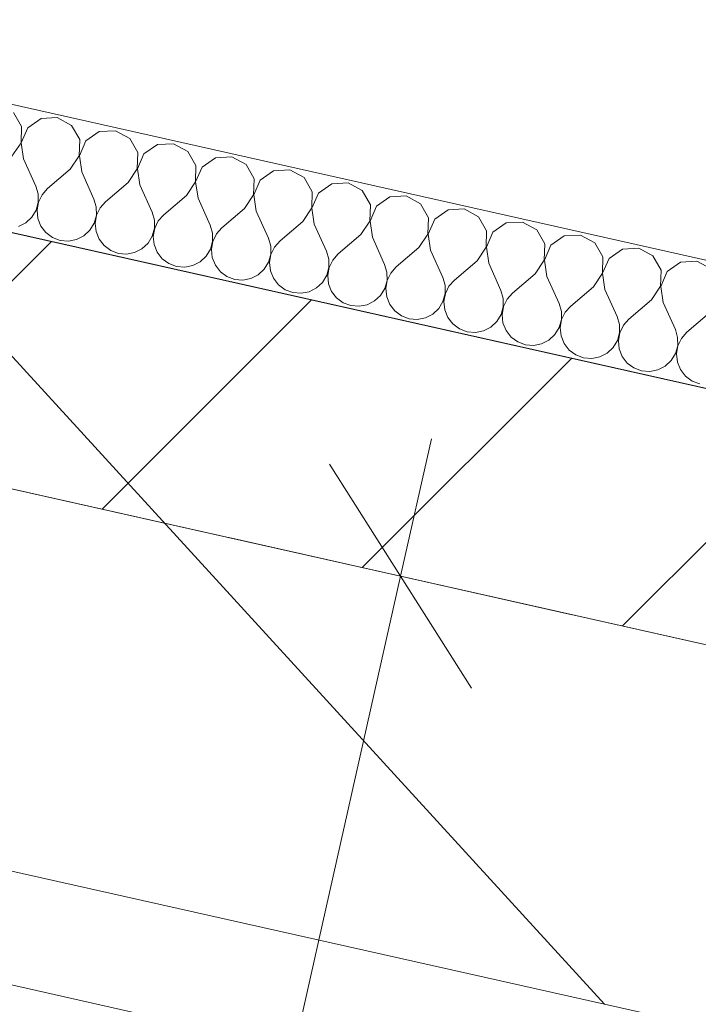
# Model space of a CAD drawing. Header units: millimetres. Extents: x -7213913 to -6930480, y 6129472 to 6353620.
# Tile 168 of 256: x -7187309 to -7186767, y 6173132 to 6173919. Entities that reach past the tile are written whole.
import ezdxf
from ezdxf.enums import TextEntityAlignment as Align

# ---------------------------------------------------------------- set-up
doc = ezdxf.new("R2010")
doc.units = ezdxf.units.MM
doc.header["$MEASUREMENT"] = 0
for name, color, linetype, lineweight in [('0_Ном._пера__1', 7, 'Continuous', 0), ('0_Ном._пера__120', 7, 'Continuous', 0), ('S - квартира_помещение.АР_Ном._пера__2', 8, 'Continuous', 15), ('АР-Стены_Перегородки_межквартирные_200.АР_Ном._пера__1', 7, 'Continuous', 30), ('АР-Чертеж-Размеры.АР_Ном._пера__1', 7, 'Continuous', 0), ('Паспорта Зон Archicad_Ном._пера__1', 7, 'Continuous', 0)]:
    doc.layers.add(name, color=color, linetype=linetype, lineweight=lineweight)
for name, color, linetype in [('S - квартира_помещение.АР', 7, 'Continuous'), ('АР-Стены_Перегородки_межквартирные_200.АР', 7, 'Continuous'), ('АР-Чертеж-Размеры.АР', 7, 'Continuous')]:
    doc.layers.add(name, color=color, linetype=linetype)
doc.styles.add('РЎР“Р•РќР•Р\xa0Р\x98Р\xa0_РЎРўР\x98Р›Р¬_1', font='txt')
doc.styles.add('РЎР“Р•РќР•Р\xa0Р\x98Р\xa0_РЎРўР\x98Р›Р¬_2', font='calibri.ttf')
doc.styles.add('РЎР“Р•РќР•Р\xa0Р\x98Р\xa0_РЎРўР\x98Р›Р¬_3', font='GOST_Common.ttf')
doc.dimstyles.new('СГЕНЕРИР_СТИЛЬ__3', dxfattribs={"dimtxt": 129.999995, "dimasz": 142.5, "dimexe": 0.18, "dimexo": 300000, "dimgap": 0, "dimtad": 1, "dimdec": 0, "dimzin": 0, "dimdsep": 46, "dimtxsty": 'РЎР“Р•РќР•Р\xa0Р\x98Р\xa0_РЎРўР\x98Р›Р¬_3', "dimblk": 'ARROWHEAD_6', "dimblk1": 'ARROWHEAD_6', "dimblk2": 'ARROWHEAD_6', "dimcen": 0.09, "dimclrd": 7, "dimclre": 7, "dimclrt": 7, "dimazin": 0, "dimtfac": 1, "dimtdec": 4, "dimtmove": 0, "dimatfit": 3, "dimfxl": 1, "dimtolj": 1, "dimtzin": 0, "dimarcsym": 0})
doc.dimstyles.new('СГЕНЕРИР_СТИЛЬ__4', dxfattribs={"dimtxt": 200, "dimasz": 142.5, "dimexe": 0.18, "dimexo": 0.0625, "dimgap": 0, "dimtad": 1, "dimdec": 0, "dimzin": 0, "dimdsep": 46, "dimtxsty": 'РЎР“Р•РќР•Р\xa0Р\x98Р\xa0_РЎРўР\x98Р›Р¬_3', "dimblk": 'ARROWHEAD_6', "dimblk1": 'ARROWHEAD_6', "dimblk2": 'ARROWHEAD_6', "dimcen": 0.09, "dimse1": 1, "dimse2": 1, "dimclrd": 7, "dimclre": 7, "dimclrt": 7, "dimazin": 0, "dimtfac": 1, "dimtdec": 4, "dimtmove": 2, "dimatfit": 3, "dimfxl": 1, "dimtolj": 1, "dimtzin": 0, "dimarcsym": 0})
doc.dimstyles.new('СГЕНЕРИР_СТИЛЬ__5', dxfattribs={"dimtxt": 200, "dimasz": 142.5, "dimexe": 0.18, "dimexo": 0.0625, "dimgap": 0, "dimtad": 1, "dimdec": 0, "dimzin": 0, "dimdsep": 46, "dimtxsty": 'РЎР“Р•РќР•Р\xa0Р\x98Р\xa0_РЎРўР\x98Р›Р¬_3', "dimblk": 'ARROWHEAD_6', "dimblk1": 'ARROWHEAD_6', "dimblk2": 'ARROWHEAD_6', "dimcen": 0.09, "dimse1": 1, "dimse2": 1, "dimclrd": 7, "dimclre": 7, "dimclrt": 7, "dimazin": 0, "dimtfac": 1, "dimtdec": 4, "dimtmove": 0, "dimatfit": 3, "dimfxl": 1, "dimtolj": 1, "dimtzin": 0, "dimarcsym": 0})

# ---------------------------------------------------------------- blocks, each defined once
blk = doc.blocks.new('Кухня-столовая_1_37_10', base_point=(-7189706.6, 6172379.39))
at = {"layer": 'S - квартира_помещение.АР_Ном._пера__2', "color": 8, "linetype": 'Continuous', "lineweight": 15, "flags": 128}
blk.add_lwpolyline([(-7191575.17, 6171426.89), (-7190722.41, 6171235.37), (-7190722.63, 6171234.39), (-7186334.78, 6170248.9), (-7186314.01, 6170301.42), (-7186280.59, 6170774.66), (-7186280.57, 6170774.66), (-7186104.13, 6173271.83), (-7188699.21, 6173854.67), (-7193260.59, 6174879.12), (-7193758.06, 6172664.15), (-7191415.46, 6172138.01)], close=True, dxfattribs=at)
at = {"layer": 'Паспорта Зон Archicad_Ном._пера__1', "color": 7, "lineweight": 0, "style": 'РЎР“Р•РќР•Р\xa0Р\x98Р\xa0_РЎРўР\x98Р›Р¬_1'}
blk.add_attdef('ROOM_NUMBER', text='', height=250, rotation=347.34172, dxfattribs=at).set_placement((-7188108.72, 6171939.11), align=Align.MIDDLE_CENTER)
at = {"layer": 'Паспорта Зон Archicad_Ном._пера__1', "color": 7, "lineweight": 0, "style": 'РЎР“Р•РќР•Р\xa0Р\x98Р\xa0_РЎРўР\x98Р›Р¬_2'}
blk.add_attdef('ROOM_AREA', text='', height=200, rotation=347.34172, dxfattribs=at).set_placement((-7186570.13, 6170465.67), align=Align.MIDDLE_RIGHT)
blk = doc.blocks.new('Стена_206_10', base_point=(-7193336.24, 6174998.62))
at = {"layer": 'АР-Стены_Перегородки_межквартирные_200.АР', "linetype": 'Continuous', "lineweight": 0, "true_color": 0x000000}
h = blk.add_hatch(dxfattribs=at)
h.set_pattern_fill('БЛОКИ_БЕТОННЫЕ_ЭФФЕКТИВН_28', color=18, style=0, pattern_type=2)
h.set_pattern_definition([(45, (-6566190.34, 6562677.8), (-127.279217, 127.279217), [])])
h.paths.add_polyline_path([(-7193260.58, 6174879.14), (-7185762.37, 6173195.08), (-7185718.54, 6173390.22), (-7193216.75, 6175074.28)])
at = {"layer": 'АР-Стены_Перегородки_межквартирные_200.АР_Ном._пера__1', "color": 7, "linetype": 'Continuous', "lineweight": 15, "flags": 128}
for points in [[(-7193260.58, 6174879.14), (-7186104.13, 6173271.84)], [(-7185718.54, 6173390.22), (-7191348.3, 6174654.63)]]:
    blk.add_lwpolyline(points, dxfattribs=at)
blk = doc.blocks.new('*X829', base_point=(-6566190.34, 6562677.79))
at = {"layer": '0_Ном._пера__1', "color": 7, "linetype": 'Continuous', "lineweight": 0}
for p, q in [((-7187307.64, 6173833.68), (-7187314.1, 6173844.97)), ((-7187292.06, 6173840.02), (-7187302.73, 6173832.57)), ((-7187279.07, 6173840.75), (-7187292.06, 6173840.02)), ((-7187267.64, 6173834.54), (-7187279.07, 6173840.75)), ((-7187308.08, 6173820.67), (-7187307.64, 6173833.68)), ((-7187302.73, 6173832.57), (-7187307.9, 6173820.63)), ((-7187261.18, 6173823.24), (-7187267.64, 6173834.54)), ((-7187232.61, 6173830.31), (-7187245.6, 6173829.59)), ((-7187221.18, 6173824.1), (-7187232.61, 6173830.31)), ((-7187261.62, 6173810.24), (-7187261.18, 6173823.24)), ((-7187245.6, 6173829.59), (-7187256.27, 6173822.14)), ((-7187214.72, 6173812.81), (-7187221.18, 6173824.1)), ((-7187315.3, 6173809.84), (-7187308.08, 6173820.67)), ((-7187307.9, 6173820.63), (-7187306.01, 6173807.75)), ((-7187256.27, 6173822.14), (-7187261.43, 6173810.19)), ((-7187199.14, 6173819.15), (-7187209.81, 6173811.7)), ((-7187186.15, 6173819.88), (-7187199.14, 6173819.15)), ((-7187174.72, 6173813.67), (-7187186.15, 6173819.88)), ((-7187306.01, 6173807.75), (-7187296.24, 6173786.04)), ((-7187268.84, 6173799.41), (-7187261.62, 6173810.24)), ((-7187261.43, 6173810.19), (-7187259.54, 6173797.32)), ((-7187215.16, 6173799.8), (-7187214.72, 6173812.81)), ((-7187209.81, 6173811.7), (-7187214.97, 6173799.76)), ((-7187168.26, 6173802.37), (-7187174.72, 6173813.67)), ((-7187152.68, 6173808.72), (-7187163.35, 6173801.27)), ((-7187139.69, 6173809.44), (-7187152.68, 6173808.72)), ((-7187128.25, 6173803.23), (-7187139.69, 6173809.44)), ((-7187268.84, 6173799.41), (-7187286.95, 6173783.95)), ((-7187222.37, 6173788.97), (-7187215.16, 6173799.8)), ((-7187214.97, 6173799.76), (-7187213.08, 6173786.88)), ((-7187168.7, 6173789.37), (-7187168.26, 6173802.37)), ((-7187163.35, 6173801.27), (-7187168.51, 6173789.32)), ((-7187121.79, 6173791.94), (-7187128.25, 6173803.23)), ((-7187093.23, 6173799.01), (-7187106.22, 6173798.28)), ((-7187081.79, 6173792.8), (-7187093.23, 6173799.01)), ((-7187259.54, 6173797.32), (-7187249.78, 6173775.6)), ((-7187122.24, 6173778.93), (-7187121.79, 6173791.94)), ((-7187106.22, 6173798.28), (-7187116.89, 6173790.83)), ((-7187075.33, 6173781.5), (-7187081.79, 6173792.8)), ((-7187294.4, 6173779.73), (-7187296.24, 6173786.04)), ((-7187286.95, 6173783.95), (-7187291.31, 6173779.04)), ((-7187222.37, 6173788.97), (-7187240.49, 6173773.52)), ((-7187213.08, 6173786.88), (-7187203.32, 6173765.17)), ((-7187175.91, 6173778.54), (-7187168.7, 6173789.37)), ((-7187168.51, 6173789.32), (-7187166.62, 6173776.45)), ((-7187116.89, 6173790.83), (-7187122.05, 6173778.89)), ((-7187059.76, 6173787.85), (-7187070.43, 6173780.4)), ((-7187046.76, 6173788.57), (-7187059.76, 6173787.85)), ((-7187035.33, 6173782.36), (-7187046.76, 6173788.57)), ((-7187294.35, 6173773.16), (-7187294.4, 6173779.73)), ((-7187291.31, 6173779.04), (-7187294.16, 6173773.12)), ((-7187247.94, 6173769.3), (-7187249.78, 6173775.6)), ((-7187175.91, 6173778.54), (-7187194.02, 6173763.08)), ((-7187166.62, 6173776.45), (-7187156.86, 6173754.73)), ((-7187129.45, 6173768.1), (-7187122.24, 6173778.93)), ((-7187122.05, 6173778.89), (-7187120.16, 6173766.01)), ((-7187075.77, 6173768.5), (-7187075.33, 6173781.5)), ((-7187070.43, 6173780.4), (-7187075.59, 6173768.45)), ((-7187028.87, 6173771.07), (-7187035.33, 6173782.36)), ((-7187013.29, 6173777.41), (-7187023.96, 6173769.96)), ((-7187000.3, 6173778.14), (-7187013.29, 6173777.41)), ((-7186988.87, 6173771.93), (-7187000.3, 6173778.14)), ((-7187296.1, 6173766.83), (-7187294.35, 6173773.16)), ((-7187294.16, 6173773.12), (-7187295.29, 6173766.65)), ((-7187247.89, 6173762.73), (-7187247.94, 6173769.3)), ((-7187244.85, 6173768.6), (-7187247.7, 6173762.69)), ((-7187240.49, 6173773.52), (-7187244.85, 6173768.6)), ((-7187129.45, 6173768.1), (-7187147.56, 6173752.65)), ((-7187082.99, 6173757.67), (-7187075.77, 6173768.5)), ((-7187075.59, 6173768.45), (-7187073.7, 6173755.58)), ((-7187029.31, 6173758.06), (-7187028.87, 6173771.07)), ((-7187023.96, 6173769.96), (-7187029.13, 6173758.02)), ((-7186982.41, 6173760.63), (-7186988.87, 6173771.93)), ((-7186953.84, 6173767.7), (-7186966.83, 6173766.98)), ((-7186942.41, 6173761.49), (-7186953.84, 6173767.7)), ((-7187304.33, 6173756.75), (-7187299.51, 6173761.22)), ((-7187299.51, 6173761.22), (-7187296.1, 6173766.83)), ((-7187295.29, 6173766.65), (-7187294.61, 6173760.12)), ((-7187294.61, 6173760.12), (-7187292.16, 6173754.02)), ((-7187249.64, 6173756.4), (-7187247.89, 6173762.73)), ((-7187247.7, 6173762.69), (-7187248.83, 6173756.22)), ((-7187201.48, 6173758.86), (-7187203.32, 6173765.17)), ((-7187194.02, 6173763.08), (-7187198.39, 6173758.17)), ((-7187120.16, 6173766.01), (-7187110.39, 6173744.3)), ((-7186982.85, 6173747.63), (-7186982.41, 6173760.63)), ((-7186977.5, 6173759.53), (-7186982.66, 6173747.58)), ((-7186966.83, 6173766.98), (-7186977.5, 6173759.53)), ((-7186935.95, 6173750.2), (-7186942.41, 6173761.49)), ((-7187310.18, 6173753.77), (-7187304.33, 6173756.75)), ((-7187292.16, 6173754.02), (-7187288.15, 6173748.82)), ((-7187253.05, 6173750.78), (-7187249.64, 6173756.4)), ((-7187248.83, 6173756.22), (-7187248.14, 6173749.68)), ((-7187203.18, 6173745.96), (-7187201.43, 6173752.29)), ((-7187201.24, 6173752.25), (-7187202.37, 6173745.78)), ((-7187201.43, 6173752.29), (-7187201.48, 6173758.86)), ((-7187198.39, 6173758.17), (-7187201.24, 6173752.25)), ((-7187155.01, 6173748.43), (-7187156.86, 6173754.73)), ((-7187147.56, 6173752.65), (-7187151.92, 6173747.73)), ((-7187082.99, 6173757.67), (-7187101.1, 6173742.21)), ((-7187073.7, 6173755.58), (-7187063.93, 6173733.86)), ((-7187036.53, 6173747.23), (-7187029.31, 6173758.06)), ((-7187029.13, 6173758.02), (-7187027.24, 6173745.14)), ((-7186920.37, 6173756.54), (-7186931.04, 6173749.09)), ((-7186907.38, 6173757.27), (-7186920.37, 6173756.54)), ((-7186895.95, 6173751.06), (-7186907.38, 6173757.27)), ((-7187288.15, 6173748.82), (-7187282.86, 6173744.92)), ((-7187282.86, 6173744.92), (-7187276.71, 6173742.61)), ((-7187263.72, 6173743.33), (-7187257.87, 6173746.32)), ((-7187257.87, 6173746.32), (-7187253.05, 6173750.78)), ((-7187248.14, 6173749.68), (-7187245.7, 6173743.58)), ((-7187206.59, 6173740.35), (-7187203.18, 6173745.96)), ((-7187202.37, 6173745.78), (-7187201.68, 6173739.25)), ((-7187154.97, 6173741.86), (-7187155.01, 6173748.43)), ((-7187151.92, 6173747.73), (-7187154.78, 6173741.82)), ((-7187108.55, 6173737.99), (-7187110.39, 6173744.3)), ((-7187036.53, 6173747.23), (-7187054.64, 6173731.78)), ((-7187027.24, 6173745.14), (-7187017.47, 6173723.43)), ((-7186990.07, 6173736.8), (-7186982.85, 6173747.63)), ((-7186982.66, 6173747.58), (-7186980.77, 6173734.71)), ((-7186936.39, 6173737.19), (-7186935.95, 6173750.2)), ((-7186931.04, 6173749.09), (-7186936.2, 6173737.15)), ((-7186889.49, 6173739.76), (-7186895.95, 6173751.06)), ((-7186873.91, 6173746.11), (-7186884.58, 6173738.66)), ((-7186860.92, 6173746.83), (-7186873.91, 6173746.11)), ((-7186849.48, 6173740.62), (-7186860.92, 6173746.83)), ((-7187276.71, 6173742.61), (-7187270.16, 6173742.07)), ((-7187270.16, 6173742.07), (-7187263.72, 6173743.33)), ((-7187245.7, 6173743.58), (-7187241.68, 6173738.39)), ((-7187241.68, 6173738.39), (-7187236.4, 6173734.48)), ((-7187217.26, 6173732.9), (-7187211.4, 6173735.88)), ((-7187211.4, 6173735.88), (-7187206.59, 6173740.35)), ((-7187201.68, 6173739.25), (-7187199.24, 6173733.15)), ((-7187156.71, 6173735.53), (-7187154.97, 6173741.86)), ((-7187154.78, 6173741.82), (-7187155.9, 6173735.35)), ((-7187108.5, 6173731.42), (-7187108.55, 6173737.99)), ((-7187105.46, 6173737.3), (-7187108.32, 6173731.38)), ((-7187101.1, 6173742.21), (-7187105.46, 6173737.3)), ((-7186990.07, 6173736.8), (-7187008.18, 6173721.34)), ((-7186943.6, 6173726.36), (-7186936.39, 6173737.19)), ((-7186936.2, 6173737.15), (-7186934.31, 6173724.27)), ((-7186889.93, 6173726.76), (-7186889.49, 6173739.76)), ((-7186884.58, 6173738.66), (-7186889.74, 6173726.71)), ((-7186843.02, 6173729.33), (-7186849.48, 6173740.62)), ((-7186814.46, 6173736.4), (-7186827.45, 6173735.67)), ((-7186803.02, 6173730.19), (-7186814.46, 6173736.4)), ((-7187236.4, 6173734.48), (-7187230.25, 6173732.17)), ((-7187230.25, 6173732.17), (-7187223.7, 6173731.63)), ((-7187223.7, 6173731.63), (-7187217.26, 6173732.9)), ((-7187199.24, 6173733.15), (-7187195.22, 6173727.95)), ((-7187195.22, 6173727.95), (-7187189.94, 6173724.05)), ((-7187164.94, 6173725.45), (-7187160.13, 6173729.91)), ((-7187160.13, 6173729.91), (-7187156.71, 6173735.53)), ((-7187155.9, 6173735.35), (-7187155.22, 6173728.81)), ((-7187155.22, 6173728.81), (-7187152.78, 6173722.71)), ((-7187110.25, 6173725.09), (-7187108.5, 6173731.42)), ((-7187108.32, 6173731.38), (-7187109.44, 6173724.91)), ((-7187062.09, 6173727.56), (-7187063.93, 6173733.86)), ((-7187054.64, 6173731.78), (-7187059, 6173726.86)), ((-7186980.77, 6173734.71), (-7186971.01, 6173712.99)), ((-7186843.47, 6173716.32), (-7186843.02, 6173729.33)), ((-7186838.12, 6173728.22), (-7186843.28, 6173716.28)), ((-7186827.45, 6173735.67), (-7186838.12, 6173728.22)), ((-7186796.56, 6173718.89), (-7186803.02, 6173730.19)), ((-7187189.94, 6173724.05), (-7187183.79, 6173721.74)), ((-7187183.79, 6173721.74), (-7187177.24, 6173721.2)), ((-7187177.24, 6173721.2), (-7187170.8, 6173722.46)), ((-7187170.8, 6173722.46), (-7187164.94, 6173725.45)), ((-7187152.78, 6173722.71), (-7187148.76, 6173717.52)), ((-7187113.66, 6173719.48), (-7187110.25, 6173725.09)), ((-7187109.44, 6173724.91), (-7187108.76, 6173718.38)), ((-7187063.79, 6173714.66), (-7187062.04, 6173720.99)), ((-7187061.85, 6173720.95), (-7187062.98, 6173714.48)), ((-7187062.04, 6173720.99), (-7187062.09, 6173727.56)), ((-7187059, 6173726.86), (-7187061.85, 6173720.95)), ((-7187015.63, 6173717.12), (-7187017.47, 6173723.43)), ((-7187008.18, 6173721.34), (-7187012.54, 6173716.43)), ((-7186943.6, 6173726.36), (-7186961.72, 6173710.91)), ((-7186934.31, 6173724.27), (-7186924.55, 6173702.56)), ((-7186897.14, 6173715.93), (-7186889.93, 6173726.76)), ((-7186889.74, 6173726.71), (-7186887.85, 6173713.84)), ((-7186780.99, 6173725.24), (-7186791.66, 6173717.79)), ((-7186767.99, 6173725.96), (-7186780.99, 6173725.24)), ((-7186756.56, 6173719.75), (-7186767.99, 6173725.96)), ((-7187148.76, 6173717.52), (-7187143.48, 6173713.61)), ((-7187143.48, 6173713.61), (-7187137.33, 6173711.3)), ((-7187124.33, 6173712.03), (-7187118.48, 6173715.01)), ((-7187118.48, 6173715.01), (-7187113.66, 6173719.48)), ((-7187108.76, 6173718.38), (-7187106.32, 6173712.28)), ((-7187106.32, 6173712.28), (-7187102.3, 6173707.08)), ((-7187067.2, 6173709.04), (-7187063.79, 6173714.66)), ((-7187062.98, 6173714.48), (-7187062.3, 6173707.94)), ((-7187015.58, 6173710.55), (-7187015.63, 6173717.12)), ((-7187012.54, 6173716.43), (-7187015.39, 6173710.51)), ((-7186969.17, 6173706.69), (-7186971.01, 6173712.99)), ((-7186897.14, 6173715.93), (-7186915.26, 6173700.47)), ((-7186887.85, 6173713.84), (-7186878.09, 6173692.12)), ((-7186850.68, 6173705.49), (-7186843.47, 6173716.32)), ((-7186843.28, 6173716.28), (-7186841.39, 6173703.4)), ((-7186797.01, 6173705.89), (-7186796.56, 6173718.89)), ((-7186791.66, 6173717.79), (-7186796.82, 6173705.84)), ((-7187137.33, 6173711.3), (-7187130.78, 6173710.76)), ((-7187130.78, 6173710.76), (-7187124.33, 6173712.03)), ((-7187102.3, 6173707.08), (-7187097.01, 6173703.18)), ((-7187077.87, 6173701.59), (-7187072.02, 6173704.58)), ((-7187072.02, 6173704.58), (-7187067.2, 6173709.04)), ((-7187062.3, 6173707.94), (-7187059.85, 6173701.84)), ((-7187017.33, 6173704.22), (-7187015.58, 6173710.55)), ((-7187015.39, 6173710.51), (-7187016.52, 6173704.04)), ((-7186969.12, 6173700.12), (-7186969.17, 6173706.69)), ((-7186966.08, 6173705.99), (-7186968.93, 6173700.08)), ((-7186961.72, 6173710.91), (-7186966.08, 6173705.99)), ((-7186850.68, 6173705.49), (-7186868.79, 6173690.04)), ((-7186804.22, 6173695.06), (-7186797.01, 6173705.89)), ((-7186796.82, 6173705.84), (-7186794.93, 6173692.97)), ((-7187097.01, 6173703.18), (-7187090.86, 6173700.87)), ((-7187090.86, 6173700.87), (-7187084.32, 6173700.33)), ((-7187084.32, 6173700.33), (-7187077.87, 6173701.59)), ((-7187059.85, 6173701.84), (-7187055.84, 6173696.65)), ((-7187055.84, 6173696.65), (-7187050.55, 6173692.74)), ((-7187025.56, 6173694.14), (-7187020.74, 6173698.61)), ((-7187020.74, 6173698.61), (-7187017.33, 6173704.22)), ((-7187016.52, 6173704.04), (-7187015.84, 6173697.51)), ((-7187015.84, 6173697.51), (-7187013.39, 6173691.41)), ((-7186970.87, 6173693.79), (-7186969.12, 6173700.12)), ((-7186968.93, 6173700.08), (-7186970.06, 6173693.61)), ((-7186922.71, 6173696.25), (-7186924.55, 6173702.56)), ((-7186915.26, 6173700.47), (-7186919.62, 6173695.56)), ((-7186841.39, 6173703.4), (-7186831.62, 6173681.69)), ((-7187050.55, 6173692.74), (-7187044.4, 6173690.43)), ((-7187044.4, 6173690.43), (-7187037.86, 6173689.89)), ((-7187037.86, 6173689.89), (-7187031.41, 6173691.16)), ((-7187031.41, 6173691.16), (-7187025.56, 6173694.14)), ((-7187013.39, 6173691.41), (-7187009.38, 6173686.21)), ((-7186974.28, 6173688.17), (-7186970.87, 6173693.79)), ((-7186970.06, 6173693.61), (-7186969.37, 6173687.07)), ((-7186924.41, 6173683.35), (-7186922.66, 6173689.68)), ((-7186922.47, 6173689.64), (-7186923.6, 6173683.17)), ((-7186922.66, 6173689.68), (-7186922.71, 6173696.25)), ((-7186919.62, 6173695.56), (-7186922.47, 6173689.64)), ((-7186876.24, 6173685.82), (-7186878.09, 6173692.12)), ((-7186868.79, 6173690.04), (-7186873.15, 6173685.12)), ((-7186804.22, 6173695.06), (-7186822.33, 6173679.6)), ((-7186794.93, 6173692.97), (-7186785.16, 6173671.25)), ((-7187009.38, 6173686.21), (-7187004.09, 6173682.31)), ((-7187004.09, 6173682.31), (-7186997.94, 6173680)), ((-7186991.39, 6173679.46), (-7186984.95, 6173680.73)), ((-7186984.95, 6173680.73), (-7186979.1, 6173683.71)), ((-7186979.1, 6173683.71), (-7186974.28, 6173688.17)), ((-7186969.37, 6173687.07), (-7186966.93, 6173680.97)), ((-7186966.93, 6173680.97), (-7186962.91, 6173675.78)), ((-7186927.82, 6173677.74), (-7186924.41, 6173683.35)), ((-7186923.6, 6173683.17), (-7186922.91, 6173676.64)), ((-7186876.2, 6173679.25), (-7186876.24, 6173685.82)), ((-7186873.15, 6173685.12), (-7186876.01, 6173679.21)), ((-7186829.78, 6173675.38), (-7186831.62, 6173681.69)), ((-7186757.76, 6173684.62), (-7186775.87, 6173669.17)), ((-7186997.94, 6173680), (-7186991.39, 6173679.46)), ((-7186962.91, 6173675.78), (-7186957.63, 6173671.87)), ((-7186938.49, 6173670.29), (-7186932.63, 6173673.27)), ((-7186932.63, 6173673.27), (-7186927.82, 6173677.74)), ((-7186922.91, 6173676.64), (-7186920.47, 6173670.54)), ((-7186881.36, 6173667.3), (-7186877.94, 6173672.92)), ((-7186877.94, 6173672.92), (-7186876.2, 6173679.25)), ((-7186876.01, 6173679.21), (-7186877.13, 6173672.74)), ((-7186829.73, 6173668.81), (-7186829.78, 6173675.38)), ((-7186826.69, 6173674.69), (-7186829.55, 6173668.77)), ((-7186822.33, 6173679.6), (-7186826.69, 6173674.69)), ((-7186957.63, 6173671.87), (-7186951.48, 6173669.56)), ((-7186951.48, 6173669.56), (-7186944.93, 6173669.02)), ((-7186944.93, 6173669.02), (-7186938.49, 6173670.29)), ((-7186920.47, 6173670.54), (-7186916.45, 6173665.34)), ((-7186916.45, 6173665.34), (-7186911.17, 6173661.44)), ((-7186886.17, 6173662.84), (-7186881.36, 6173667.3)), ((-7186877.13, 6173672.74), (-7186876.45, 6173666.2)), ((-7186876.45, 6173666.2), (-7186874.01, 6173660.1)), ((-7186831.48, 6173662.48), (-7186829.73, 6173668.81)), ((-7186829.55, 6173668.77), (-7186830.67, 6173662.3)), ((-7186783.32, 6173664.95), (-7186785.16, 6173671.25)), ((-7186775.87, 6173669.17), (-7186780.23, 6173664.25)), ((-7186911.17, 6173661.44), (-7186905.02, 6173659.13)), ((-7186905.02, 6173659.13), (-7186898.47, 6173658.59)), ((-7186898.47, 6173658.59), (-7186892.03, 6173659.86)), ((-7186892.03, 6173659.86), (-7186886.17, 6173662.84)), ((-7186874.01, 6173660.1), (-7186869.99, 6173654.91)), ((-7186834.89, 6173656.87), (-7186831.48, 6173662.48)), ((-7186830.67, 6173662.3), (-7186829.99, 6173655.77)), ((-7186785.02, 6173652.05), (-7186783.27, 6173658.38)), ((-7186783.08, 6173658.34), (-7186784.21, 6173651.87)), ((-7186783.27, 6173658.38), (-7186783.32, 6173664.95)), ((-7186780.23, 6173664.25), (-7186783.08, 6173658.34)), ((-7186869.99, 6173654.91), (-7186864.71, 6173651)), ((-7186864.71, 6173651), (-7186858.56, 6173648.69)), ((-7186852.01, 6173648.15), (-7186845.56, 6173649.42)), ((-7186845.56, 6173649.42), (-7186839.71, 6173652.4)), ((-7186839.71, 6173652.4), (-7186834.89, 6173656.87)), ((-7186829.99, 6173655.77), (-7186827.55, 6173649.67)), ((-7186827.55, 6173649.67), (-7186823.53, 6173644.47)), ((-7186788.43, 6173646.43), (-7186785.02, 6173652.05)), ((-7186784.21, 6173651.87), (-7186783.53, 6173645.33)), ((-7186858.56, 6173648.69), (-7186852.01, 6173648.15)), ((-7186823.53, 6173644.47), (-7186818.24, 6173640.57)), ((-7186799.1, 6173638.99), (-7186793.25, 6173641.97)), ((-7186793.25, 6173641.97), (-7186788.43, 6173646.43)), ((-7186783.53, 6173645.33), (-7186781.08, 6173639.23)), ((-7186818.24, 6173640.57), (-7186812.09, 6173638.26)), ((-7186812.09, 6173638.26), (-7186805.55, 6173637.72)), ((-7186805.55, 6173637.72), (-7186799.1, 6173638.99)), ((-7186781.08, 6173639.23), (-7186777.07, 6173634.04)), ((-7186777.07, 6173634.04), (-7186771.78, 6173630.13)), ((-7186771.78, 6173630.13), (-7186765.63, 6173627.82))]:
    blk.add_line(p, q, dxfattribs=at)
blk = doc.blocks.new('Стена_392_10', base_point=(-7187579.72, 6173910.71))
at = {"layer": '0_Ном._пера__1', "color": 7, "linetype": 'Continuous', "lineweight": 0, "flags": 128}
for points in [[(-7184945.34, 6173319.05), (-7187579.72, 6173910.71)], [(-7187601.63, 6173813.14), (-7184869.69, 6173199.57)]]:
    blk.add_lwpolyline(points, dxfattribs=at)
at = {"color": 7, "lineweight": 0}
blk.add_blockref('*X829', (-6566190.34, 6562677.79), dxfattribs=at)
blk = doc.blocks.new('Полилиния_1_10', base_point=(-7183881.2, 6172466.87))
at = {"layer": '0_Ном._пера__120', "color": 7, "linetype": 'Continuous', "lineweight": 0, "flags": 128}
blk.add_lwpolyline([(-7183881.2, 6172466.87), (-7186841.84, 6173131.81), (-7187722.3, 6174095.03)], dxfattribs=at)
blk = doc.blocks.new('Полилиния_2_10', base_point=(-7186841.84, 6173131.81))
at = {"layer": '0_Ном._пера__120', "color": 7, "linetype": 'Continuous', "lineweight": 0, "flags": 128}
blk.add_lwpolyline([(-7186841.84, 6173131.81), (-7190461.77, 6173944.83), (-7191342.23, 6174908.05)], dxfattribs=at)
blk = doc.blocks.new('*D898', base_point=(-6566190.34, 6562677.79))
at = {"layer": 'АР-Чертеж-Размеры.АР_Ном._пера__1', "color": 7, "linetype": 'Continuous', "lineweight": 0, "transparency": 16777216}
for p, q in [((-7186980.06, 6173583.87), (-7187004.71, 6173474.1)), ((-7186947.97, 6173384.49), (-7187061.45, 6173563.72)), ((-7187141.92, 6173504.92), (-7186867.5, 6173443.29)), ((-7187004.71, 6173474.1), (-7187662.12, 6170547.02)), ((-7187718.86, 6170636.63), (-7187605.38, 6170457.4)), ((-7187799.33, 6170577.83), (-7187524.91, 6170516.2)), ((-7187662.12, 6170547.02), (-7187686.77, 6170437.25))]:
    blk.add_line(p, q, dxfattribs=at)
at = {"layer": 'АР-Чертеж-Размеры.АР_Ном._пера__1', "color": 7, "lineweight": 0, "transparency": 16777216, "insert": (-7187372.58, 6172178.91), "char_height": 200, "attachment_point": 7, "rotation": 77.34172, "style": 'РЎР“Р•РќР•Р\xa0Р\x98Р\xa0_РЎРўР\x98Р›Р¬_3'}
blk.add_mtext('\\A1;{\\pql;\\fGOST Common|b0|i0|c204|p0;\\W1.000000;3\xa0000}', dxfattribs=at)
blk = doc.blocks.new('ARROWHEAD_6')
at = {"color": 0, "linetype": 'Continuous', "lineweight": 0}
for p, q in [((-0.5, -0.5), (0.5, 0.5)), ((0, 0), (-1, 0))]:
    blk.add_line(p, q, dxfattribs=at)
blk = doc.blocks.new('*D901', base_point=(-6566190.34, 6562677.79))
at = {"layer": 'АР-Чертеж-Размеры.АР_Ном._пера__1', "color": 7, "linetype": 'Continuous', "lineweight": 0, "transparency": 16777216}
for p, q in [((-7187487.23, 6174550.69), (-7187548.86, 6174276.27)), ((-7187428.44, 6174470.22), (-7187607.66, 6174356.74)), ((-7187518.05, 6174413.48), (-7187627.81, 6174438.13)), ((-7184786.1, 6173799.9), (-7187518.05, 6174413.48)), ((-7184755.29, 6173937.11), (-7184816.92, 6173662.69)), ((-7184875.72, 6173743.16), (-7184696.49, 6173856.64)), ((-7184676.34, 6173775.25), (-7184786.1, 6173799.9))]:
    blk.add_line(p, q, dxfattribs=at)
at = {"layer": 'АР-Чертеж-Размеры.АР_Ном._пера__1', "color": 7, "lineweight": 0, "transparency": 16777216, "insert": (-7186348.01, 6174177.34), "char_height": 130, "attachment_point": 7, "rotation": 347.34172, "style": 'РЎР“Р•РќР•Р\xa0Р\x98Р\xa0_РЎРўР\x98Р›Р¬_3'}
blk.add_mtext('\\A1;{\\pql;\\fGOST Common|b0|i0|c204|p0;\\W1.000000;2\xa0800}', dxfattribs=at)
blk = doc.blocks.new('*D1110', base_point=(-6566190.34, 6562677.79))
at = {"layer": 'АР-Чертеж-Размеры.АР_Ном._пера__1', "color": 7, "linetype": 'Continuous', "lineweight": 0, "transparency": 16777216}
for p, q in [((-7190972.93, 6174112.75), (-7191034.56, 6173838.34)), ((-7190914.13, 6174032.28), (-7191093.36, 6173918.8)), ((-7191003.74, 6173975.54), (-7191113.51, 6174000.19)), ((-7186188.95, 6172894.18), (-7191003.74, 6173975.54)), ((-7186158.14, 6173031.38), (-7186219.77, 6172756.97)), ((-7186278.56, 6172837.43), (-7186099.34, 6172950.92)), ((-7186079.19, 6172869.52), (-7186188.95, 6172894.18))]:
    blk.add_line(p, q, dxfattribs=at)
at = {"layer": 'АР-Чертеж-Размеры.АР_Ном._пера__1', "color": 7, "lineweight": 0, "transparency": 16777216, "insert": (-7188907.64, 6173545.77), "char_height": 200, "attachment_point": 7, "rotation": 347.34184, "style": 'РЎР“Р•РќР•Р\xa0Р\x98Р\xa0_РЎРўР\x98Р›Р¬_3'}
blk.add_mtext('\\A1;{\\pql;\\fGOST Common|b0|i0|c204|p0;\\W1.000000;4\xa0935}', dxfattribs=at)

msp = doc.modelspace()

# ---------------------------------------------------------------- linework, layer by layer
at = {"layer": 'S - квартира_помещение.АР', "color": 254, "linetype": 'Continuous', "lineweight": 0, "true_color": 0xd8d8d8, "flags": 128}
msp.add_lwpolyline([(-7191575.17, 6171426.89), (-7190722.41, 6171235.37), (-7190722.63, 6171234.39), (-7186334.78, 6170248.9), (-7186314.01, 6170301.42), (-7186280.59, 6170774.66), (-7186280.57, 6170774.66), (-7186104.13, 6173271.83), (-7188699.21, 6173854.67), (-7193260.59, 6174879.12), (-7193758.06, 6172664.15), (-7191415.46, 6172138.01)], close=True, dxfattribs=at)

# ---------------------------------------------------------------- block references
at = {"color": 7, "linetype": 'Continuous', "lineweight": 0}
for name, p in [('Полилиния_2_10', (-7186841.84, 6173131.81)), ('Полилиния_1_10', (-7183881.2, 6172466.87))]:
    msp.add_blockref(name, p, dxfattribs=at)
at = {"color": 7, "lineweight": 0}
msp.add_blockref('Стена_392_10', (-7187579.72, 6173910.71), dxfattribs=at)
at = {"layer": 'S - квартира_помещение.АР', "color": 7, "linetype": 'Continuous', "lineweight": 0}
msp.add_blockref('Кухня-столовая_1_37_10', (-7189706.6, 6172379.39), dxfattribs=at)
at = {"layer": 'АР-Стены_Перегородки_межквартирные_200.АР', "color": 7, "lineweight": 0}
msp.add_blockref('Стена_206_10', (-7193336.24, 6174998.62), dxfattribs=at)

# ---------------------------------------------------------------- dimensions: what is measured, and where the dimension line sits
at = {"layer": 'АР-Чертеж-Размеры.АР', "color": 7, "linetype": 'Continuous', "lineweight": 0}
for base, p1, p2, angle, dimstyle, picture, middle, turn in [((-7187518.05, 6174413.48), (-7184797.95, 6173747.14), (-7187529.9, 6174360.72), 167.34172, 'СГЕНЕРИР_СТИЛЬ__3', '*D901', (-7186116.18, 6174191.9), 347.34172), ((-7191003.74, 6173975.54), (-7186104.13, 6173271.84), (-7190919.07, 6174352.55), 167.34184, 'СГЕНЕРИР_СТИЛЬ__5', '*D1110', (-7188550.99, 6173568.16), 347.34184), ((-7187662.12, 6170547.02), (-7189511.48, 6174037.11), (-7187903.74, 6170601.28), 257.34172, 'СГЕНЕРИР_СТИЛЬ__4', '*D898', (-7187394.97, 6172535.57), 77.34172)]:
    dim = msp.add_linear_dim(base=base, p1=p1, p2=p2, angle=angle, dimstyle=dimstyle, dxfattribs=at)
    dim.commit()
    dim.dimension.update_dxf_attribs({"geometry": picture, "text_midpoint": middle, "dimtype": 160, "text_rotation": turn})

doc.saveas('drawing.dxf')
